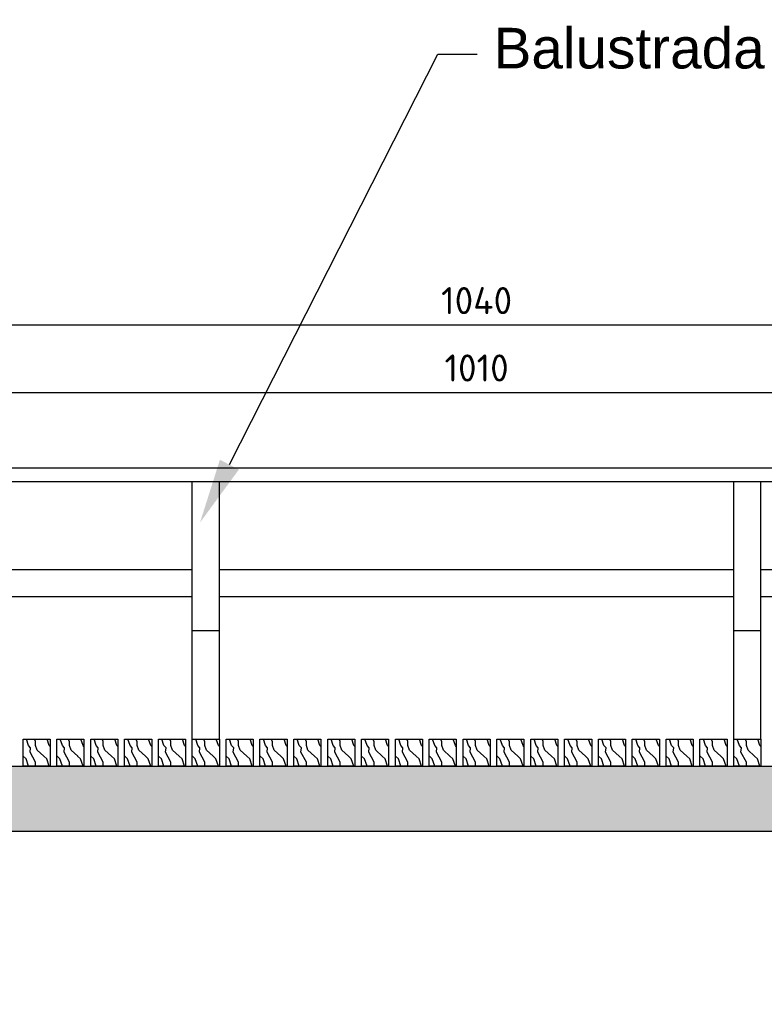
# Model space of a CAD drawing. Header units: millimetres. Extents: x 50975 to 116025, y -42779 to -16535.
# Tile 7 of 28: x 52070 to 52345, y -18838 to -18475. Entities that reach past the tile are written whole.
import ezdxf
from ezdxf import colors
from ezdxf.entities.mleader import LeaderData, LeaderLine
from ezdxf.math import Vec2, Vec3

# ---------------------------------------------------------------- set-up
doc = ezdxf.new("R2010")
doc.units = ezdxf.units.MM
doc.header["$LTSCALE"] = 40
doc.header["$PDMODE"] = 35
doc.header["$PDSIZE"] = 10
doc.layers.get('0').transparency = 0.4
doc.layers.get('Defpoints').transparency = 0.4
doc.layers.add('K01', color=94, linetype='Continuous')
doc.layers.add('K025', color=161, linetype='Continuous')
doc.styles.get("Standard").update_dxf_attribs({"font": 'isocpeur.ttf', "height": 10})
doc.linetypes.add('ZIGZAG', pattern='A,0.00254,-5.08,[131,ltypeshp.shx,S=5.08,R=0,X=-5.08,Y=0],-10.16,[131,ltypeshp.shx,S=5.08,R=180,X=5.08,Y=0],-5.08', length=20.32254)
doc.dimstyles.new('ARCHIC', dxfattribs={"dimtxt": 10, "dimasz": 8, "dimexe": 7.5, "dimexo": 15, "dimgap": 4, "dimtad": 1, "dimdec": 1, "dimrnd": 0.5, "dimtxsty": 'Standard', "dimblk": 'ARCHTICK', "dimcen": 12.5, "dimdle": 7.5, "dimclrd": 94, "dimclre": 94, "dimclrt": 151, "dimazin": 2, "dimtfac": 1, "dimtdec": 1, "dimtmove": 2, "dimatfit": 3, "dimfxl": 7.5, "dimarcsym": 0})
pattern_1 = [(108.435, (52122.8456, -18750.4197), (-7.62, 15.24), [2.8916, -21.205]), (139.399, (52121.9312, -18747.6765), (-45.71999, 38.100003), [1.40506, -68.8479]), (136.8476, (52128.48438, -18746.76213), (-114.299981, 106.680022), [3.3424, -163.77725]), (109.983, (52126.046, -18744.47613), (-22.859996, 60.960005), [1.7838, -87.406]), (90, (52125.4364, -18750.42), (-7.62, 7.62), [1.524, -6.096]), (118.443, (52125.43638, -18748.89573), (53.339953, -99.060029), [4.1597, -203.8258]), (84.289, (52123.4552, -18745.2381), (-7.62001, -68.579996), [1.5316, -75.04845]), (129.806, (52123.6076, -18743.7141), (30.48002, -38.09999), [1.1903, -58.3238])]
pattern_2 = [(108.435, (52247.8456, -18750.4197), (-7.62, 15.24), [2.8916, -21.205]), (139.399, (52246.9312, -18747.6765), (-45.71999, 38.100003), [1.40506, -68.8479]), (136.8476, (52253.48438, -18746.76213), (-114.299981, 106.680022), [3.3424, -163.77725]), (109.983, (52251.046, -18744.47613), (-22.859996, 60.960005), [1.7838, -87.406]), (90, (52250.4364, -18750.42), (-7.62, 7.62), [1.524, -6.096]), (118.443, (52250.43638, -18748.89573), (53.339953, -99.060029), [4.1597, -203.8258]), (84.289, (52248.4552, -18745.2381), (-7.62001, -68.579996), [1.5316, -75.04845]), (129.806, (52248.6076, -18743.7141), (30.48002, -38.09999), [1.1903, -58.3238])]

# ---------------------------------------------------------------- blocks, each defined once
blk = doc.blocks.new('_ArchTick')
at = {"color": 0, "linetype": 'ByBlock', "const_width": 0.15}
blk.add_lwpolyline([(-0.5, -0.5), (0.5, 0.5)], dxfattribs=at)
blk = doc.blocks.new('*D283')
at = {"layer": 'Defpoints', "color": 0}
for p in [(51718.36, -18583.04), (52758.36, -18583.04), (52758.36, -18587.52)]:
    blk.add_point(p, dxfattribs=at)
at = {"layer": 'K025', "color": 94, "lineweight": -2}
for p, q in [((51710.86, -18587.52), (52765.86, -18587.52)), ((51718.36, -18598.04), (51718.36, -18595.02)), ((52758.36, -18598.04), (52758.36, -18595.02))]:
    blk.add_line(p, q, dxfattribs=at)
at = {"layer": 'K025', "color": 94, "lineweight": -2, "xscale": 8, "yscale": 8, "zscale": 8, "rotation": 180}
blk.add_blockref('_ArchTick', (51718.36, -18587.52), dxfattribs=at)
at = {"layer": 'K025', "color": 94, "lineweight": -2, "xscale": 8, "yscale": 8, "zscale": 8}
blk.add_blockref('_ArchTick', (52758.36, -18587.52), dxfattribs=at)
at = {"layer": 'K025', "color": 151, "insert": (52238.36, -18578.52), "char_height": 10, "attachment_point": 5}
blk.add_mtext('1040', dxfattribs=at)
blk = doc.blocks.new('*D284')
at = {"layer": 'Defpoints', "color": 0}
for p in [(52743.36, -18612.39), (51733.36, -18640.42), (52743.36, -18640.42)]:
    blk.add_point(p, dxfattribs=at)
at = {"layer": 'K025', "color": 94, "lineweight": -2}
for p, q in [((51733.36, -18625.42), (51733.36, -18604.89)), ((52743.36, -18625.42), (52743.36, -18604.89)), ((51725.86, -18612.39), (52750.86, -18612.39))]:
    blk.add_line(p, q, dxfattribs=at)
at = {"layer": 'K025', "color": 94, "lineweight": -2, "xscale": 8, "yscale": 8, "zscale": 8, "rotation": 180}
blk.add_blockref('_ArchTick', (51733.36, -18612.39), dxfattribs=at)
at = {"layer": 'K025', "color": 94, "lineweight": -2, "xscale": 8, "yscale": 8, "zscale": 8}
blk.add_blockref('_ArchTick', (52743.36, -18612.39), dxfattribs=at)
at = {"layer": 'K025', "color": 151, "insert": (52238.36, -18603.39), "char_height": 10, "attachment_point": 5}
blk.add_mtext('1010', dxfattribs=at)

msp = doc.modelspace()

# ---------------------------------------------------------------- hatches: boundary and pattern name
at = {"layer": 'K01'}
h = msp.add_hatch(dxfattribs=at)
h.set_pattern_fill('WOOD2', color=256, scale=0.3)
h.set_pattern_definition([(108.435, (52072.8456, -18750.4197), (-7.62, 15.24), [2.8916, -21.205]), (139.399, (52071.9312, -18747.6765), (-45.71999, 38.100003), [1.40506, -68.8479]), (136.8476, (52078.48438, -18746.76213), (-114.299981, 106.680022), [3.3424, -163.77725]), (109.983, (52076.046, -18744.47613), (-22.859996, 60.960005), [1.7838, -87.406]), (90, (52075.4364, -18750.42), (-7.62, 7.62), [1.524, -6.096]), (118.443, (52075.43638, -18748.89573), (53.339953, -99.060029), [4.1597, -203.8258]), (84.289, (52073.4552, -18745.2381), (-7.62001, -68.579996), [1.5316, -75.04845]), (129.806, (52073.6076, -18743.7141), (30.48002, -38.09999), [1.1903, -58.3238])])
h.paths.add_polyline_path([(52070.86, -18750.42), (52080.86, -18750.42), (52080.86, -18740.42), (52070.86, -18740.42)])
h = msp.add_hatch(dxfattribs=at)
h.set_pattern_fill('WOOD2', color=256, scale=0.3)
h.set_pattern_definition([(108.435, (52085.3456, -18750.4197), (-7.62, 15.24), [2.8916, -21.205]), (139.399, (52084.4312, -18747.6765), (-45.71999, 38.100003), [1.40506, -68.8479]), (136.8476, (52090.98438, -18746.76213), (-114.299981, 106.680022), [3.3424, -163.77725]), (109.983, (52088.546, -18744.47613), (-22.859996, 60.960005), [1.7838, -87.406]), (90, (52087.9364, -18750.42), (-7.62, 7.62), [1.524, -6.096]), (118.443, (52087.93638, -18748.89573), (53.339953, -99.060029), [4.1597, -203.8258]), (84.289, (52085.9552, -18745.2381), (-7.62001, -68.579996), [1.5316, -75.04845]), (129.806, (52086.1076, -18743.7141), (30.48002, -38.09999), [1.1903, -58.3238])])
h.paths.add_polyline_path([(52083.36, -18750.42), (52093.36, -18750.42), (52093.36, -18740.42), (52083.36, -18740.42)])
h = msp.add_hatch(dxfattribs=at)
h.set_pattern_fill('WOOD2', color=256, scale=0.3)
h.set_pattern_definition([(108.435, (52097.8456, -18750.4197), (-7.62, 15.24), [2.8916, -21.205]), (139.399, (52096.9312, -18747.6765), (-45.71999, 38.100003), [1.40506, -68.8479]), (136.8476, (52103.48438, -18746.76213), (-114.299981, 106.680022), [3.3424, -163.77725]), (109.983, (52101.046, -18744.47613), (-22.859996, 60.960005), [1.7838, -87.406]), (90, (52100.4364, -18750.42), (-7.62, 7.62), [1.524, -6.096]), (118.443, (52100.43638, -18748.89573), (53.339953, -99.060029), [4.1597, -203.8258]), (84.289, (52098.4552, -18745.2381), (-7.62001, -68.579996), [1.5316, -75.04845]), (129.806, (52098.6076, -18743.7141), (30.48002, -38.09999), [1.1903, -58.3238])])
h.paths.add_polyline_path([(52095.86, -18750.42), (52105.86, -18750.42), (52105.86, -18740.42), (52095.86, -18740.42)])
h = msp.add_hatch(dxfattribs=at)
h.set_pattern_fill('WOOD2', color=256, scale=0.3)
h.set_pattern_definition([(108.435, (52110.3456, -18750.4197), (-7.62, 15.24), [2.8916, -21.205]), (139.399, (52109.4312, -18747.6765), (-45.71999, 38.100003), [1.40506, -68.8479]), (136.8476, (52115.98438, -18746.76213), (-114.299981, 106.680022), [3.3424, -163.77725]), (109.983, (52113.546, -18744.47613), (-22.859996, 60.960005), [1.7838, -87.406]), (90, (52112.9364, -18750.42), (-7.62, 7.62), [1.524, -6.096]), (118.443, (52112.93638, -18748.89573), (53.339953, -99.060029), [4.1597, -203.8258]), (84.289, (52110.9552, -18745.2381), (-7.62001, -68.579996), [1.5316, -75.04845]), (129.806, (52111.1076, -18743.7141), (30.48002, -38.09999), [1.1903, -58.3238])])
h.paths.add_polyline_path([(52108.36, -18750.42), (52118.36, -18750.42), (52118.36, -18740.42), (52108.36, -18740.42)])
h = msp.add_hatch(dxfattribs=at)
h.set_pattern_fill('WOOD2', color=256, scale=0.3)
h.set_pattern_definition(pattern_1)
h.paths.add_polyline_path([(52120.86, -18750.42), (52130.86, -18750.42), (52130.86, -18740.42), (52120.86, -18740.42)])
h = msp.add_hatch(dxfattribs=at)
h.set_pattern_fill('WOOD2', color=256, scale=0.3)
h.set_pattern_definition(pattern_1)
h.paths.add_polyline_path([(52120.86, -18750.42), (52130.86, -18750.42), (52130.86, -18740.42), (52120.86, -18740.42)])
h = msp.add_hatch(dxfattribs=at)
h.set_pattern_fill('WOOD2', color=256, scale=0.3)
h.set_pattern_definition([(108.435, (52135.3456, -18750.4197), (-7.62, 15.24), [2.8916, -21.205]), (139.399, (52134.4312, -18747.6765), (-45.71999, 38.100003), [1.40506, -68.8479]), (136.8476, (52140.98438, -18746.76213), (-114.299981, 106.680022), [3.3424, -163.77725]), (109.983, (52138.546, -18744.47613), (-22.859996, 60.960005), [1.7838, -87.406]), (90, (52137.9364, -18750.42), (-7.62, 7.62), [1.524, -6.096]), (118.443, (52137.93638, -18748.89573), (53.339953, -99.060029), [4.1597, -203.8258]), (84.289, (52135.9552, -18745.2381), (-7.62001, -68.579996), [1.5316, -75.04845]), (129.806, (52136.1076, -18743.7141), (30.48002, -38.09999), [1.1903, -58.3238])])
h.paths.add_polyline_path([(52133.36, -18750.42), (52143.36, -18750.42), (52143.36, -18740.42), (52133.36, -18740.42)])
h = msp.add_hatch(dxfattribs=at)
h.set_pattern_fill('WOOD2', color=256, scale=0.3)
h.set_pattern_definition([(108.435, (52147.8456, -18750.4197), (-7.62, 15.24), [2.8916, -21.205]), (139.399, (52146.9312, -18747.6765), (-45.71999, 38.100003), [1.40506, -68.8479]), (136.8476, (52153.48438, -18746.76213), (-114.299981, 106.680022), [3.3424, -163.77725]), (109.983, (52151.046, -18744.47613), (-22.859996, 60.960005), [1.7838, -87.406]), (90, (52150.4364, -18750.42), (-7.62, 7.62), [1.524, -6.096]), (118.443, (52150.43638, -18748.89573), (53.339953, -99.060029), [4.1597, -203.8258]), (84.289, (52148.4552, -18745.2381), (-7.62001, -68.579996), [1.5316, -75.04845]), (129.806, (52148.6076, -18743.7141), (30.48002, -38.09999), [1.1903, -58.3238])])
h.paths.add_polyline_path([(52145.86, -18750.42), (52155.86, -18750.42), (52155.86, -18740.42), (52145.86, -18740.42)])
h = msp.add_hatch(dxfattribs=at)
h.set_pattern_fill('WOOD2', color=256, scale=0.3)
h.set_pattern_definition([(108.435, (52160.3456, -18750.4197), (-7.62, 15.24), [2.8916, -21.205]), (139.399, (52159.4312, -18747.6765), (-45.71999, 38.100003), [1.40506, -68.8479]), (136.8476, (52165.98438, -18746.76213), (-114.299981, 106.680022), [3.3424, -163.77725]), (109.983, (52163.546, -18744.47613), (-22.859996, 60.960005), [1.7838, -87.406]), (90, (52162.9364, -18750.42), (-7.62, 7.62), [1.524, -6.096]), (118.443, (52162.93638, -18748.89573), (53.339953, -99.060029), [4.1597, -203.8258]), (84.289, (52160.9552, -18745.2381), (-7.62001, -68.579996), [1.5316, -75.04845]), (129.806, (52161.1076, -18743.7141), (30.48002, -38.09999), [1.1903, -58.3238])])
h.paths.add_polyline_path([(52158.36, -18750.42), (52168.36, -18750.42), (52168.36, -18740.42), (52158.36, -18740.42)])
h = msp.add_hatch(dxfattribs=at)
h.set_pattern_fill('WOOD2', color=256, scale=0.3)
h.set_pattern_definition([(108.435, (52172.8456, -18750.4197), (-7.62, 15.24), [2.8916, -21.205]), (139.399, (52171.9312, -18747.6765), (-45.71999, 38.100003), [1.40506, -68.8479]), (136.8476, (52178.48438, -18746.76213), (-114.299981, 106.680022), [3.3424, -163.77725]), (109.983, (52176.046, -18744.47613), (-22.859996, 60.960005), [1.7838, -87.406]), (90, (52175.4364, -18750.42), (-7.62, 7.62), [1.524, -6.096]), (118.443, (52175.43638, -18748.89573), (53.339953, -99.060029), [4.1597, -203.8258]), (84.289, (52173.4552, -18745.2381), (-7.62001, -68.579996), [1.5316, -75.04845]), (129.806, (52173.6076, -18743.7141), (30.48002, -38.09999), [1.1903, -58.3238])])
h.paths.add_polyline_path([(52170.86, -18750.42), (52180.86, -18750.42), (52180.86, -18740.42), (52170.86, -18740.42)])
h = msp.add_hatch(dxfattribs=at)
h.set_pattern_fill('WOOD2', color=256, scale=0.3)
h.set_pattern_definition([(108.435, (52185.3456, -18750.4197), (-7.62, 15.24), [2.8916, -21.205]), (139.399, (52184.4312, -18747.6765), (-45.71999, 38.100003), [1.40506, -68.8479]), (136.8476, (52190.98438, -18746.76213), (-114.299981, 106.680022), [3.3424, -163.77725]), (109.983, (52188.546, -18744.47613), (-22.859996, 60.960005), [1.7838, -87.406]), (90, (52187.9364, -18750.42), (-7.62, 7.62), [1.524, -6.096]), (118.443, (52187.93638, -18748.89573), (53.339953, -99.060029), [4.1597, -203.8258]), (84.289, (52185.9552, -18745.2381), (-7.62001, -68.579996), [1.5316, -75.04845]), (129.806, (52186.1076, -18743.7141), (30.48002, -38.09999), [1.1903, -58.3238])])
h.paths.add_polyline_path([(52183.36, -18750.42), (52193.36, -18750.42), (52193.36, -18740.42), (52183.36, -18740.42)])
h = msp.add_hatch(dxfattribs=at)
h.set_pattern_fill('WOOD2', color=256, scale=0.3)
h.set_pattern_definition([(108.435, (52197.8456, -18750.4197), (-7.62, 15.24), [2.8916, -21.205]), (139.399, (52196.9312, -18747.6765), (-45.71999, 38.100003), [1.40506, -68.8479]), (136.8476, (52203.48438, -18746.76213), (-114.299981, 106.680022), [3.3424, -163.77725]), (109.983, (52201.046, -18744.47613), (-22.859996, 60.960005), [1.7838, -87.406]), (90, (52200.4364, -18750.42), (-7.62, 7.62), [1.524, -6.096]), (118.443, (52200.43638, -18748.89573), (53.339953, -99.060029), [4.1597, -203.8258]), (84.289, (52198.4552, -18745.2381), (-7.62001, -68.579996), [1.5316, -75.04845]), (129.806, (52198.6076, -18743.7141), (30.48002, -38.09999), [1.1903, -58.3238])])
h.paths.add_polyline_path([(52195.86, -18750.42), (52205.86, -18750.42), (52205.86, -18740.42), (52195.86, -18740.42)])
h = msp.add_hatch(dxfattribs=at)
h.set_pattern_fill('WOOD2', color=256, scale=0.3)
h.set_pattern_definition([(108.435, (52210.3456, -18750.4197), (-7.62, 15.24), [2.8916, -21.205]), (139.399, (52209.4312, -18747.6765), (-45.71999, 38.100003), [1.40506, -68.8479]), (136.8476, (52215.98438, -18746.76213), (-114.299981, 106.680022), [3.3424, -163.77725]), (109.983, (52213.546, -18744.47613), (-22.859996, 60.960005), [1.7838, -87.406]), (90, (52212.9364, -18750.42), (-7.62, 7.62), [1.524, -6.096]), (118.443, (52212.93638, -18748.89573), (53.339953, -99.060029), [4.1597, -203.8258]), (84.289, (52210.9552, -18745.2381), (-7.62001, -68.579996), [1.5316, -75.04845]), (129.806, (52211.1076, -18743.7141), (30.48002, -38.09999), [1.1903, -58.3238])])
h.paths.add_polyline_path([(52208.36, -18750.42), (52218.36, -18750.42), (52218.36, -18740.42), (52208.36, -18740.42)])
h = msp.add_hatch(dxfattribs=at)
h.set_pattern_fill('WOOD2', color=256, scale=0.3)
h.set_pattern_definition([(108.435, (52222.8456, -18750.4197), (-7.62, 15.24), [2.8916, -21.205]), (139.399, (52221.9312, -18747.6765), (-45.71999, 38.100003), [1.40506, -68.8479]), (136.8476, (52228.48438, -18746.76213), (-114.299981, 106.680022), [3.3424, -163.77725]), (109.983, (52226.046, -18744.47613), (-22.859996, 60.960005), [1.7838, -87.406]), (90, (52225.4364, -18750.42), (-7.62, 7.62), [1.524, -6.096]), (118.443, (52225.43638, -18748.89573), (53.339953, -99.060029), [4.1597, -203.8258]), (84.289, (52223.4552, -18745.2381), (-7.62001, -68.579996), [1.5316, -75.04845]), (129.806, (52223.6076, -18743.7141), (30.48002, -38.09999), [1.1903, -58.3238])])
h.paths.add_polyline_path([(52220.86, -18750.42), (52230.86, -18750.42), (52230.86, -18740.42), (52220.86, -18740.42)])
h = msp.add_hatch(dxfattribs=at)
h.set_pattern_fill('WOOD2', color=256, scale=0.3)
h.set_pattern_definition([(108.435, (52235.3456, -18750.4197), (-7.62, 15.24), [2.8916, -21.205]), (139.399, (52234.4312, -18747.6765), (-45.71999, 38.100003), [1.40506, -68.8479]), (136.8476, (52240.98438, -18746.76213), (-114.299981, 106.680022), [3.3424, -163.77725]), (109.983, (52238.546, -18744.47613), (-22.859996, 60.960005), [1.7838, -87.406]), (90, (52237.9364, -18750.42), (-7.62, 7.62), [1.524, -6.096]), (118.443, (52237.93638, -18748.89573), (53.339953, -99.060029), [4.1597, -203.8258]), (84.289, (52235.9552, -18745.2381), (-7.62001, -68.579996), [1.5316, -75.04845]), (129.806, (52236.1076, -18743.7141), (30.48002, -38.09999), [1.1903, -58.3238])])
h.paths.add_polyline_path([(52233.36, -18750.42), (52243.36, -18750.42), (52243.36, -18740.42), (52233.36, -18740.42)])
h = msp.add_hatch(dxfattribs=at)
h.set_pattern_fill('WOOD2', color=256, scale=0.3)
h.set_pattern_definition(pattern_2)
h.paths.add_polyline_path([(52245.86, -18750.42), (52255.86, -18750.42), (52255.86, -18740.42), (52245.86, -18740.42)])
h = msp.add_hatch(dxfattribs=at)
h.set_pattern_fill('WOOD2', color=256, scale=0.3)
h.set_pattern_definition(pattern_2)
h.paths.add_polyline_path([(52245.86, -18750.42), (52255.86, -18750.42), (52255.86, -18740.42), (52245.86, -18740.42)])
h = msp.add_hatch(dxfattribs=at)
h.set_pattern_fill('WOOD2', color=256, scale=0.3)
h.set_pattern_definition([(108.435, (52260.3456, -18750.4197), (-7.62, 15.24), [2.8916, -21.205]), (139.399, (52259.4312, -18747.6765), (-45.71999, 38.100003), [1.40506, -68.8479]), (136.8476, (52265.98438, -18746.76213), (-114.299981, 106.680022), [3.3424, -163.77725]), (109.983, (52263.546, -18744.47613), (-22.859996, 60.960005), [1.7838, -87.406]), (90, (52262.9364, -18750.42), (-7.62, 7.62), [1.524, -6.096]), (118.443, (52262.93638, -18748.89573), (53.339953, -99.060029), [4.1597, -203.8258]), (84.289, (52260.9552, -18745.2381), (-7.62001, -68.579996), [1.5316, -75.04845]), (129.806, (52261.1076, -18743.7141), (30.48002, -38.09999), [1.1903, -58.3238])])
h.paths.add_polyline_path([(52258.36, -18750.42), (52268.36, -18750.42), (52268.36, -18740.42), (52258.36, -18740.42)])
h = msp.add_hatch(dxfattribs=at)
h.set_pattern_fill('WOOD2', color=256, scale=0.3)
h.set_pattern_definition([(108.435, (52272.8456, -18750.4197), (-7.62, 15.24), [2.8916, -21.205]), (139.399, (52271.9312, -18747.6765), (-45.71999, 38.100003), [1.40506, -68.8479]), (136.8476, (52278.48438, -18746.76213), (-114.299981, 106.680022), [3.3424, -163.77725]), (109.983, (52276.046, -18744.47613), (-22.859996, 60.960005), [1.7838, -87.406]), (90, (52275.4364, -18750.42), (-7.62, 7.62), [1.524, -6.096]), (118.443, (52275.43638, -18748.89573), (53.339953, -99.060029), [4.1597, -203.8258]), (84.289, (52273.4552, -18745.2381), (-7.62001, -68.579996), [1.5316, -75.04845]), (129.806, (52273.6076, -18743.7141), (30.48002, -38.09999), [1.1903, -58.3238])])
h.paths.add_polyline_path([(52270.86, -18750.42), (52280.86, -18750.42), (52280.86, -18740.42), (52270.86, -18740.42)])
h = msp.add_hatch(dxfattribs=at)
h.set_pattern_fill('WOOD2', color=256, scale=0.3)
h.set_pattern_definition([(108.435, (52285.3456, -18750.4197), (-7.62, 15.24), [2.8916, -21.205]), (139.399, (52284.4312, -18747.6765), (-45.71999, 38.100003), [1.40506, -68.8479]), (136.8476, (52290.98438, -18746.76213), (-114.299981, 106.680022), [3.3424, -163.77725]), (109.983, (52288.546, -18744.47613), (-22.859996, 60.960005), [1.7838, -87.406]), (90, (52287.9364, -18750.42), (-7.62, 7.62), [1.524, -6.096]), (118.443, (52287.93638, -18748.89573), (53.339953, -99.060029), [4.1597, -203.8258]), (84.289, (52285.9552, -18745.2381), (-7.62001, -68.579996), [1.5316, -75.04845]), (129.806, (52286.1076, -18743.7141), (30.48002, -38.09999), [1.1903, -58.3238])])
h.paths.add_polyline_path([(52283.36, -18750.42), (52293.36, -18750.42), (52293.36, -18740.42), (52283.36, -18740.42)])
h = msp.add_hatch(dxfattribs=at)
h.set_pattern_fill('WOOD2', color=256, scale=0.3)
h.set_pattern_definition([(108.435, (52297.8456, -18750.4197), (-7.62, 15.24), [2.8916, -21.205]), (139.399, (52296.9312, -18747.6765), (-45.71999, 38.100003), [1.40506, -68.8479]), (136.8476, (52303.48438, -18746.76213), (-114.299981, 106.680022), [3.3424, -163.77725]), (109.983, (52301.046, -18744.47613), (-22.859996, 60.960005), [1.7838, -87.406]), (90, (52300.4364, -18750.42), (-7.62, 7.62), [1.524, -6.096]), (118.443, (52300.43638, -18748.89573), (53.339953, -99.060029), [4.1597, -203.8258]), (84.289, (52298.4552, -18745.2381), (-7.62001, -68.579996), [1.5316, -75.04845]), (129.806, (52298.6076, -18743.7141), (30.48002, -38.09999), [1.1903, -58.3238])])
h.paths.add_polyline_path([(52295.86, -18750.42), (52305.86, -18750.42), (52305.86, -18740.42), (52295.86, -18740.42)])
h = msp.add_hatch(dxfattribs=at)
h.set_pattern_fill('WOOD2', color=256, scale=0.3)
h.set_pattern_definition([(108.435, (52310.3456, -18750.4197), (-7.62, 15.24), [2.8916, -21.205]), (139.399, (52309.4312, -18747.6765), (-45.71999, 38.100003), [1.40506, -68.8479]), (136.8476, (52315.98438, -18746.76213), (-114.299981, 106.680022), [3.3424, -163.77725]), (109.983, (52313.546, -18744.47613), (-22.859996, 60.960005), [1.7838, -87.406]), (90, (52312.9364, -18750.42), (-7.62, 7.62), [1.524, -6.096]), (118.443, (52312.93638, -18748.89573), (53.339953, -99.060029), [4.1597, -203.8258]), (84.289, (52310.9552, -18745.2381), (-7.62001, -68.579996), [1.5316, -75.04845]), (129.806, (52311.1076, -18743.7141), (30.48002, -38.09999), [1.1903, -58.3238])])
h.paths.add_polyline_path([(52308.36, -18750.42), (52318.36, -18750.42), (52318.36, -18740.42), (52308.36, -18740.42)])
h = msp.add_hatch(dxfattribs=at)
h.set_pattern_fill('WOOD2', color=256, scale=0.3)
h.set_pattern_definition([(108.435, (52322.8456, -18750.4197), (-7.62, 15.24), [2.8916, -21.205]), (139.399, (52321.9312, -18747.6765), (-45.71999, 38.100003), [1.40506, -68.8479]), (136.8476, (52328.48438, -18746.76213), (-114.299981, 106.680022), [3.3424, -163.77725]), (109.983, (52326.046, -18744.47613), (-22.859996, 60.960005), [1.7838, -87.406]), (90, (52325.4364, -18750.42), (-7.62, 7.62), [1.524, -6.096]), (118.443, (52325.43638, -18748.89573), (53.339953, -99.060029), [4.1597, -203.8258]), (84.289, (52323.4552, -18745.2381), (-7.62001, -68.579996), [1.5316, -75.04845]), (129.806, (52323.6076, -18743.7141), (30.48002, -38.09999), [1.1903, -58.3238])])
h.paths.add_polyline_path([(52320.86, -18750.42), (52330.86, -18750.42), (52330.86, -18740.42), (52320.86, -18740.42)])
h = msp.add_hatch(dxfattribs=at)
h.set_pattern_fill('WOOD2', color=256, scale=0.3)
h.set_pattern_definition([(108.435, (52335.3456, -18750.4197), (-7.62, 15.24), [2.8916, -21.205]), (139.399, (52334.4312, -18747.6765), (-45.71999, 38.100003), [1.40506, -68.8479]), (136.8476, (52340.98438, -18746.76213), (-114.299981, 106.680022), [3.3424, -163.77725]), (109.983, (52338.546, -18744.47613), (-22.859996, 60.960005), [1.7838, -87.406]), (90, (52337.9364, -18750.42), (-7.62, 7.62), [1.524, -6.096]), (118.443, (52337.93638, -18748.89573), (53.339953, -99.060029), [4.1597, -203.8258]), (84.289, (52335.9552, -18745.2381), (-7.62001, -68.579996), [1.5316, -75.04845]), (129.806, (52336.1076, -18743.7141), (30.48002, -38.09999), [1.1903, -58.3238])])
h.paths.add_polyline_path([(52333.36, -18750.42), (52343.36, -18750.42), (52343.36, -18740.42), (52333.36, -18740.42)])
h = msp.add_hatch(dxfattribs=at)
h.set_pattern_fill('AR-SAND', color=256, scale=0.1)
h.set_pattern_definition([(37.5, (51695.8644, -18774.4197), (-0.160003, 4.894132), [0, -3.8608, 0, -4.318, 0, -4.1275]), (7.5, (51695.8644, -18774.42), (4.495233, 7.16825), [0, -2.0828, 0, -3.4798, 0, -1.3335]), (327.5, (51692.74, -18774.4197), (7.909924, 0.014372), [0, -1.27, 0, -4.572, 0, -5.969]), (317.5, (51692.74, -18774.42), (7.635565, 2.229293), [0, -0.635, 0, -2.9972, 0, -3.429])])
h.paths.add_polyline_path([(51695.86, -18750.42), (51695.86, -18774.42), (51738.36, -18774.42), (52738.36, -18774.42), (52738.36, -18750.42), (52733.36, -18750.42)])

# ---------------------------------------------------------------- linework, layer by layer
at = {"layer": 'K025'}
for p, q in [((52743.36, -18640.42), (51733.36, -18640.42)), ((52743.36, -18645.42), (51733.36, -18645.42)), ((52133.36, -18740.42), (52133.36, -18645.42)), ((52143.36, -18740.42), (52143.36, -18645.42)), ((52333.36, -18740.42), (52333.36, -18645.42)), ((52343.36, -18740.42), (52343.36, -18645.42)), ((52133.36, -18677.92), (51943.36, -18677.92)), ((52333.36, -18677.92), (52143.36, -18677.92)), ((52533.36, -18677.92), (52343.36, -18677.92)), ((52133.36, -18687.92), (51943.36, -18687.92)), ((52333.36, -18687.92), (52143.36, -18687.92)), ((52533.36, -18687.92), (52343.36, -18687.92)), ((52143.36, -18700.42), (52133.36, -18700.42)), ((52343.36, -18700.42), (52333.36, -18700.42)), ((52070.86, -18750.42), (52070.86, -18740.42)), ((52070.86, -18740.42), (52080.86, -18740.42)), ((52080.86, -18740.42), (52080.86, -18750.42)), ((52083.36, -18750.42), (52083.36, -18740.42)), ((52083.36, -18740.42), (52093.36, -18740.42)), ((52093.36, -18740.42), (52093.36, -18750.42)), ((52095.86, -18750.42), (52095.86, -18740.42)), ((52095.86, -18740.42), (52105.86, -18740.42)), ((52105.86, -18740.42), (52105.86, -18750.42)), ((52108.36, -18750.42), (52108.36, -18740.42)), ((52108.36, -18740.42), (52118.36, -18740.42)), ((52118.36, -18740.42), (52118.36, -18750.42)), ((52120.86, -18750.42), (52120.86, -18740.42)), ((52120.86, -18740.42), (52130.86, -18740.42)), ((52130.86, -18740.42), (52130.86, -18750.42)), ((52133.36, -18750.42), (52133.36, -18740.42)), ((52133.36, -18740.42), (52143.36, -18740.42)), ((52143.36, -18740.42), (52143.36, -18750.42)), ((52145.86, -18750.42), (52145.86, -18740.42)), ((52145.86, -18740.42), (52155.86, -18740.42)), ((52155.86, -18740.42), (52155.86, -18750.42)), ((52158.36, -18750.42), (52158.36, -18740.42)), ((52158.36, -18740.42), (52168.36, -18740.42)), ((52168.36, -18740.42), (52168.36, -18750.42)), ((52170.86, -18750.42), (52170.86, -18740.42)), ((52170.86, -18740.42), (52180.86, -18740.42)), ((52180.86, -18740.42), (52180.86, -18750.42)), ((52183.36, -18750.42), (52183.36, -18740.42)), ((52183.36, -18740.42), (52193.36, -18740.42)), ((52193.36, -18740.42), (52193.36, -18750.42)), ((52195.86, -18750.42), (52195.86, -18740.42)), ((52195.86, -18740.42), (52205.86, -18740.42)), ((52205.86, -18740.42), (52205.86, -18750.42)), ((52208.36, -18750.42), (52208.36, -18740.42)), ((52208.36, -18740.42), (52218.36, -18740.42)), ((52218.36, -18740.42), (52218.36, -18750.42)), ((52220.86, -18750.42), (52220.86, -18740.42)), ((52220.86, -18740.42), (52230.86, -18740.42)), ((52230.86, -18740.42), (52230.86, -18750.42)), ((52233.36, -18750.42), (52233.36, -18740.42)), ((52233.36, -18740.42), (52243.36, -18740.42)), ((52243.36, -18740.42), (52243.36, -18750.42)), ((52245.86, -18750.42), (52245.86, -18740.42)), ((52245.86, -18740.42), (52255.86, -18740.42)), ((52255.86, -18740.42), (52255.86, -18750.42)), ((52258.36, -18750.42), (52258.36, -18740.42)), ((52258.36, -18740.42), (52268.36, -18740.42)), ((52268.36, -18740.42), (52268.36, -18750.42)), ((52270.86, -18750.42), (52270.86, -18740.42)), ((52270.86, -18740.42), (52280.86, -18740.42)), ((52280.86, -18740.42), (52280.86, -18750.42)), ((52283.36, -18750.42), (52283.36, -18740.42)), ((52283.36, -18740.42), (52293.36, -18740.42)), ((52293.36, -18740.42), (52293.36, -18750.42)), ((52295.86, -18750.42), (52295.86, -18740.42)), ((52295.86, -18740.42), (52305.86, -18740.42)), ((52305.86, -18740.42), (52305.86, -18750.42)), ((52308.36, -18750.42), (52308.36, -18740.42)), ((52308.36, -18740.42), (52318.36, -18740.42)), ((52318.36, -18740.42), (52318.36, -18750.42)), ((52320.86, -18750.42), (52320.86, -18740.42)), ((52320.86, -18740.42), (52330.86, -18740.42)), ((52330.86, -18740.42), (52330.86, -18750.42)), ((52333.36, -18750.42), (52333.36, -18740.42)), ((52333.36, -18740.42), (52343.36, -18740.42)), ((52343.36, -18740.42), (52343.36, -18750.42)), ((51695.86, -18750.42), (52738.36, -18750.42)), ((52080.86, -18750.42), (52070.86, -18750.42)), ((52093.36, -18750.42), (52083.36, -18750.42)), ((52105.86, -18750.42), (52095.86, -18750.42)), ((52118.36, -18750.42), (52108.36, -18750.42)), ((52130.86, -18750.42), (52120.86, -18750.42)), ((52143.36, -18750.42), (52133.36, -18750.42)), ((52155.86, -18750.42), (52145.86, -18750.42)), ((52168.36, -18750.42), (52158.36, -18750.42)), ((52180.86, -18750.42), (52170.86, -18750.42)), ((52193.36, -18750.42), (52183.36, -18750.42)), ((52205.86, -18750.42), (52195.86, -18750.42)), ((52218.36, -18750.42), (52208.36, -18750.42)), ((52230.86, -18750.42), (52220.86, -18750.42)), ((52243.36, -18750.42), (52233.36, -18750.42)), ((52255.86, -18750.42), (52245.86, -18750.42)), ((52268.36, -18750.42), (52258.36, -18750.42)), ((52280.86, -18750.42), (52270.86, -18750.42)), ((52293.36, -18750.42), (52283.36, -18750.42)), ((52305.86, -18750.42), (52295.86, -18750.42)), ((52318.36, -18750.42), (52308.36, -18750.42)), ((52330.86, -18750.42), (52320.86, -18750.42)), ((52343.36, -18750.42), (52333.36, -18750.42)), ((51738.36, -18774.42), (52738.36, -18774.42))]:
    msp.add_line(p, q, dxfattribs=at)

# ---------------------------------------------------------------- dimensions: what is measured, and where the dimension line sits
at = {"layer": 'K025', "color": 1}
dim = msp.add_aligned_dim(p1=(51718.36, -18583.04), p2=(52758.36, -18583.04), distance=-4.49, dimstyle='ARCHIC', dxfattribs=at)
dim.commit()
dim.dimension.update_dxf_attribs({"geometry": '*D283', "text_midpoint": (52238.36, -18578.52)})
dim = msp.add_linear_dim(base=(52743.36, -18612.39), p1=(51733.36, -18640.42), p2=(52743.36, -18640.42), dimstyle='ARCHIC', dxfattribs=at)
dim.commit()
dim.dimension.update_dxf_attribs({"geometry": '*D284', "text_midpoint": (52238.36, -18603.39)})

# ---------------------------------------------------------------- leaders
at = {"layer": 'K01', "linetype": 'ZIGZAG'}
ml = msp.add_multileader_mtext('Standard', dxfattribs=at)
ml.set_content('{\\f@Arial Unicode MS|b0|i0|c238|p34;Balustrada drewniana z słupków 10x10cm oraz poręczy 10x5cm}', color=256)
ml.set_leader_properties()
ml.build(insert=Vec2(0, 0))
ml.multileader.update_dxf_attribs({"text_right_attachment_type": 6, "dogleg_length": 0.36, "arrow_head_size": 24, "scale": 3})
ctx = ml.context
ctx.base_point, ctx.scale, ctx.char_height, ctx.arrow_head_size, ctx.landing_gap_size, ctx.plane_origin = Vec3(52238.61, -18487.52), 3, 15, 24, 6, Vec3(53095.08, -18473.63)
ctx.right_attachment = 6
notes = []
notes.append((ctx, [(0, (1, 1, 0), (52224.06, -18487.52), (1, 0), 14.55, [(0, [(52136.2, -18660.47)], 256, [])])]))
ctx.mtext.insert, ctx.mtext.width, ctx.mtext.flow_direction = Vec3(52244.61, -18477.82), 216.1592, 5
ml = msp.add_multileader_mtext('Standard', dxfattribs=at)
ml.set_content('{\\f@Arial Unicode MS|b0|i0|c238|p34;2x IPE240}', color=256)
ml.set_leader_properties()
ml.build(insert=Vec2(0, 0))
ml.multileader.update_dxf_attribs({"text_right_attachment_type": 6, "dogleg_length": 0.36, "arrow_head_size": 24, "scale": 3})
ctx = ml.context
ctx.base_point, ctx.scale, ctx.char_height, ctx.arrow_head_size, ctx.landing_gap_size, ctx.plane_origin = Vec3(51865.91, -18815.61), 3, 15, 24, 6, Vec3(52622.2, -18411.6)
ctx.right_attachment = 6
notes.append((ctx, [(0, (1, 1, 0), (51987.57, -18825.98), (-1, 0), 14.55, [(0, [(52013.44, -18762.04)], 256, [])])]))
ctx.mtext.insert, ctx.mtext.width, ctx.mtext.flow_direction = Vec3(51871.91, -18807.98), 216.1592, 5
for ctx, leaders in notes:
    for number, flags, end, landing, length, lines in leaders:
        leader = LeaderData()
        leader.index, (leader.has_last_leader_line, leader.has_dogleg_vector, leader.attachment_direction) = number, flags
        leader.last_leader_point, leader.dogleg_vector, leader.dogleg_length = Vec3(end), Vec3(landing), length
        for number, points, colour, breaks in lines:
            line = LeaderLine()
            line.index, line.vertices, line.color, line.breaks = number, Vec3.list(points), colors.encode_raw_color(colour), breaks
            leader.lines.append(line)
        ctx.leaders.append(leader)

doc.saveas('drawing.dxf')
